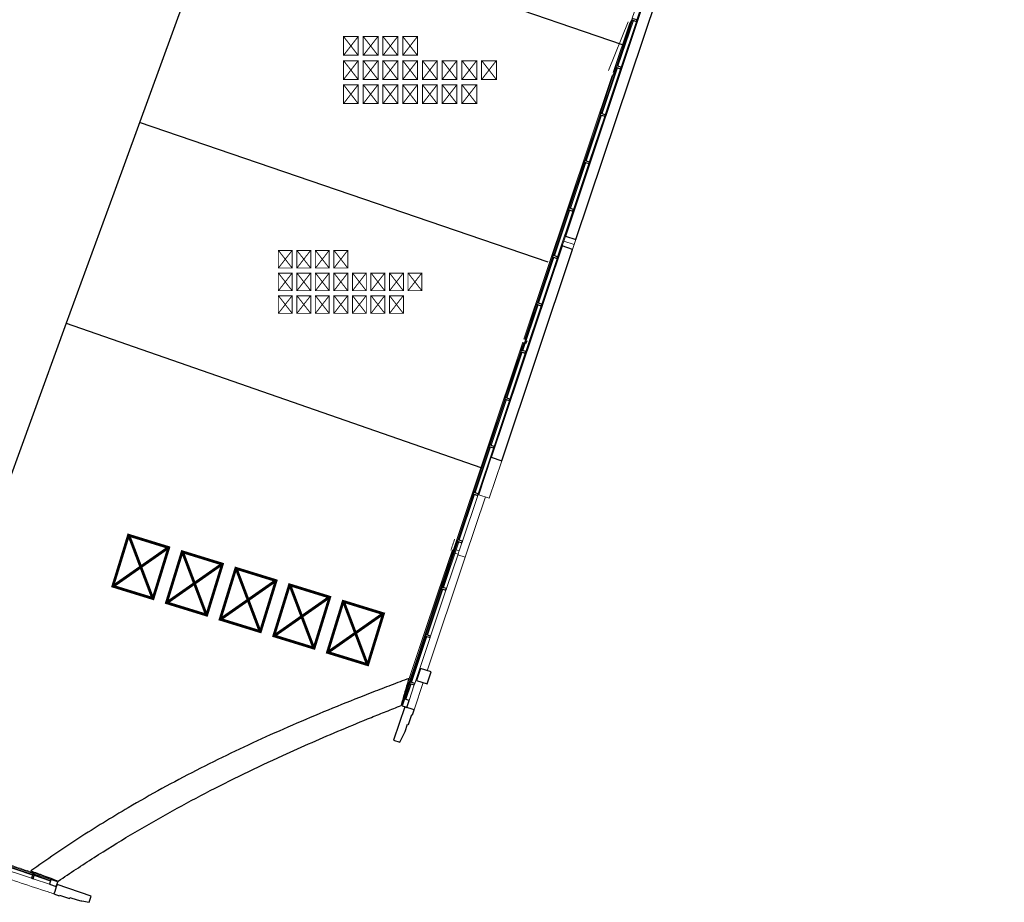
# Model space of a CAD drawing. Header units: millimetres. Extents: x 1512 to 2105, y 794 to 1149.
# Tile 225 of 256: x 1848 to 1878, y 828 to 854. Entities that reach past the tile are written whole.
import ezdxf

# ---------------------------------------------------------------- set-up
doc = ezdxf.new("R2010")
doc.units = ezdxf.units.MM
for name, color, linetype, lineweight in [('A-FLOR', 192, 'Continuous', 9), ('A-GENM', 13, 'Continuous', 9), ('A-GLAZ-CURT', 52, 'Continuous', 9), ('A-GLAZ-CWMG', 51, 'Continuous', 9), ('A-WALL', 113, 'Continuous', 9)]:
    doc.layers.add(name, color=color, linetype=linetype, lineweight=lineweight)
doc.styles.get("Standard").update_dxf_attribs({"font": 'arial.ttf'})

# ---------------------------------------------------------------- blocks, each defined once
blk = doc.blocks.new('Generic Models 2 - Generic Models 2-140614-دوم')
at = {"layer": 'A-GENM'}
for p, q in [((-95.907, -1.665), (-95.929, -1.657)), ((-99.856, -13.461), (-99.209, -11.635)), ((-101.071, -16.894), (-99.856, -13.461)), ((-99.856, -13.461), (-100.08, -13.382)), ((-101.49, -18.078), (-101.198, -17.254))]:
    blk.add_line(p, q, dxfattribs=at)
at = {"layer": 'A-GENM', "lineweight": 25}
for p, q in [((-101.773, -17.978), (-102.131, -18.99)), ((-101.49, -18.078), (-101.773, -17.978)), ((-101.668, -18.521), (-101.563, -18.224)), ((-101.563, -18.224), (-101.544, -18.23)), ((-101.544, -18.23), (-101.49, -18.078)), ((-101.777, -18.735), (-101.698, -18.51)), ((-101.698, -18.51), (-101.668, -18.521)), ((-101.941, -19.057), (-101.777, -18.735)), ((-102.131, -18.99), (-101.941, -19.057)), ((-111.421, -23.579), (-112.45, -23.215)), ((-112.551, -23.497), (-112.394, -23.553)), ((-112.394, -23.553), (-112.388, -23.534)), ((-112.388, -23.534), (-112.085, -23.641)), ((-112.085, -23.641), (-112.074, -23.611)), ((-112.074, -23.611), (-111.846, -23.692)), ((-111.488, -23.769), (-111.421, -23.579))]:
    blk.add_line(p, q, dxfattribs=at)
at = {"layer": 'A-GENM', "lineweight": 25, "flags": 128}
blk.add_lwpolyline([(-112.45, -23.215), (-112.476, -23.285), (-112.501, -23.356), (-112.526, -23.427), (-112.551, -23.497)], dxfattribs=at)
at = {"layer": 'A-GENM'}
blk.add_open_spline([(-117.613, -21.705), (-117.477, -21.754), (-117.204, -21.85), (-116.797, -21.994), (-116.389, -22.139), (-115.982, -22.283), (-115.574, -22.427), (-115.168, -22.571), (-114.761, -22.715), (-114.219, -22.907), (-113.542, -23.146), (-112.941, -23.359), (-112.611, -23.476), (-112.551, -23.497)], degree=3, knots=[0, 0, 0, 0, 0.0316805, 0.0633609, 0.0950414, 0.1267218, 0.1584023, 0.1900827, 0.2217632, 0.2534436, 0.3168045, 0.3801654, 0.3942433, 0.3942433, 0.3942433, 0.3942433], dxfattribs=at)
blk.add_open_spline([(-112.45, -23.215), (-112.452, -23.214), (-112.453, -23.214), (-112.455, -23.213)], degree=3, dxfattribs=at)
at = {"layer": 'A-GENM', "lineweight": 25}
blk.add_open_spline([(-111.846, -23.692), (-111.798, -23.702), (-111.679, -23.728), (-111.56, -23.753), (-111.488, -23.769)], degree=3, knots=[0, 0, 0, 0, 0.4, 1, 1, 1, 1], dxfattribs=at)
blk = doc.blocks.new('Generic Models 3 - Generic Models 3-147078-دوم')
at = {"layer": 'A-GENM', "lineweight": 25}
for p, q in [((-83.82, 32.477), (-84.596, 30.285)), ((-83.502, 32.364), (-83.82, 32.477)), ((-84.278, 30.173), (-83.502, 32.364)), ((-84.596, 30.285), (-84.278, 30.173)), ((-89.212, 17.247), (-91.134, 11.818)), ((-90.816, 11.705), (-88.894, 17.135)), ((-88.894, 17.135), (-89.212, 17.247)), ((-91.134, 11.818), (-90.816, 11.705)), ((-91.208, 11.608), (-92.304, 8.513)), ((-91.986, 8.401), (-90.89, 11.495)), ((-90.89, 11.495), (-91.208, 11.608)), ((-92.304, 8.513), (-91.986, 8.401)), ((-92.372, 8.319), (-93.684, 4.614)), ((-93.366, 4.502), (-92.054, 8.207)), ((-92.054, 8.207), (-92.372, 8.319)), ((-93.684, 4.614), (-93.366, 4.502)), ((-93.758, 4.405), (-96.64, -3.735)), ((-96.322, -3.848), (-93.44, 4.292)), ((-93.44, 4.292), (-93.758, 4.405)), ((-96.64, -3.735), (-96.322, -3.848)), ((-96.745, -4.032), (-99.011, -10.432)), ((-98.693, -10.544), (-96.427, -4.145)), ((-96.427, -4.145), (-96.745, -4.032)), ((-99.011, -10.432), (-98.693, -10.544)), ((-101.273, -16.823), (-101.4, -17.182)), ((-100.955, -16.935), (-101.273, -16.823)), ((-101.082, -17.295), (-100.955, -16.935)), ((-101.4, -17.182), (-101.082, -17.295))]:
    blk.add_line(p, q, dxfattribs=at)
at = {"layer": 'A-GENM'}
for p, q in [((-89.212, 17.247), (-84.596, 30.285)), ((-84.278, 30.173), (-88.894, 17.135)), ((-91.208, 11.608), (-91.134, 11.818)), ((-90.816, 11.705), (-90.89, 11.495)), ((-92.372, 8.319), (-92.304, 8.513)), ((-91.986, 8.401), (-92.054, 8.207)), ((-93.758, 4.405), (-93.684, 4.614)), ((-93.366, 4.502), (-93.44, 4.292)), ((-96.745, -4.032), (-96.693, -3.886)), ((-96.693, -3.886), (-96.64, -3.735)), ((-96.375, -3.999), (-96.693, -3.886)), ((-96.322, -3.848), (-96.375, -3.999)), ((-96.375, -3.999), (-96.427, -4.145)), ((-99.411, -11.564), (-99.011, -10.432)), ((-98.693, -10.544), (-99.093, -11.676)), ((-99.093, -11.676), (-99.411, -11.564))]:
    blk.add_line(p, q, dxfattribs=at)
blk = doc.blocks.new('Rectangular Mullion - 50 x 150mm-137294-دوم')
at = {"layer": 'A-GLAZ-CWMG'}
for p, q in [((-100.186, -13.234), (-100.214, -13.313)), ((-100.214, -13.313), (-100.19, -13.322)), ((-100.167, -13.33), (-100.073, -13.363)), ((-100.045, -13.284), (-100.073, -13.363))]:
    blk.add_line(p, q, dxfattribs=at)
blk = doc.blocks.new('System Panel - Glazed-137465-دوم')
at = {"layer": 'A-GLAZ-CURT', "lineweight": 18}
for p, q in [((0.736, 0.049), (0.237, 0.049)), ((0.237, 0.049), (0.237, 0.025)), ((0.237, 0.025), (0.736, 0.025)), ((0.736, 0.025), (0.736, 0.049))]:
    blk.add_line(p, q, dxfattribs=at)
blk = doc.blocks.new('System Panel - Glazed-137466-دوم')
at = {"layer": 'A-GLAZ-CURT', "lineweight": 18}
for p, q in [((0.736, 0.049), (-0.736, 0.049)), ((-0.736, 0.049), (-0.736, 0.025)), ((-0.736, 0.025), (0.736, 0.025)), ((0.736, 0.025), (0.736, 0.049))]:
    blk.add_line(p, q, dxfattribs=at)
blk = doc.blocks.new('System Panel - Glazed-137467-دوم')
at = {"layer": 'A-GLAZ-CURT', "lineweight": 18}
for p, q in [((0.736, 0.049), (-0.736, 0.049)), ((-0.736, 0.049), (-0.736, 0.024)), ((-0.736, 0.024), (0.736, 0.024)), ((0.736, 0.024), (0.736, 0.049))]:
    blk.add_line(p, q, dxfattribs=at)
blk = doc.blocks.new('System Panel - Glazed-137468-دوم')
at = {"layer": 'A-GLAZ-CURT', "lineweight": 18}
for p, q in [((0.736, 0.049), (-0.736, 0.049)), ((-0.736, 0.049), (-0.736, 0.025)), ((-0.736, 0.025), (0.736, 0.025)), ((0.736, 0.025), (0.736, 0.049))]:
    blk.add_line(p, q, dxfattribs=at)
blk = doc.blocks.new('System Panel - Glazed-137446-دوم')
at = {"layer": 'A-GLAZ-CURT', "lineweight": 18}
for p, q in [((0.736, 0.049), (-0.736, 0.049)), ((-0.736, 0.049), (-0.736, 0.024)), ((-0.736, 0.024), (0.736, 0.024)), ((0.736, 0.024), (0.736, 0.049))]:
    blk.add_line(p, q, dxfattribs=at)
blk = doc.blocks.new('Rectangular Mullion - 50 x 150mm-137314-دوم')
at = {"layer": 'A-GLAZ-CWMG'}
for p, q in [((-101.616, -17.272), (-101.782, -17.743)), ((-101.474, -17.322), (-101.641, -17.793))]:
    blk.add_line(p, q, dxfattribs=at)
at = {"layer": 'A-GLAZ-CWMG', "lineweight": 25}
for p, q in [((-101.782, -17.743), (-101.855, -17.949)), ((-101.855, -17.949), (-101.714, -17.999)), ((-101.641, -17.793), (-101.782, -17.743)), ((-101.714, -17.999), (-101.641, -17.793))]:
    blk.add_line(p, q, dxfattribs=at)
blk = doc.blocks.new('Rectangular Mullion - 50 x 150mm-V1-دوم')
at = {"layer": 'A-GLAZ-CWMG'}
for p, q in [((-101.108, -15.837), (-101.599, -17.225)), ((-100.966, -15.887), (-101.458, -17.275))]:
    blk.add_line(p, q, dxfattribs=at)
blk = doc.blocks.new('Rectangular Mullion - 50 x 150mm-137315-دوم')
at = {"layer": 'A-GLAZ-CWMG'}
for p, q in [((-100.6, -14.403), (-101.091, -15.79)), ((-100.459, -14.453), (-100.95, -15.84))]:
    blk.add_line(p, q, dxfattribs=at)
blk = doc.blocks.new('Rectangular Mullion - 50 x 150mm-137316-دوم')
at = {"layer": 'A-GLAZ-CWMG'}
for p, q in [((-100.214, -13.313), (-100.583, -14.356)), ((-100.073, -13.363), (-100.442, -14.406)), ((-100.19, -13.322), (-100.214, -13.313)), ((-100.073, -13.363), (-100.167, -13.33))]:
    blk.add_line(p, q, dxfattribs=at)
blk = doc.blocks.new('Rectangular Mullion - 50 x 150mm-137329-دوم')
at = {"layer": 'A-GLAZ-CWMG'}
for p, q in [((-100.178, -13.21), (-100.186, -13.234)), ((-100.036, -13.26), (-100.045, -13.284))]:
    blk.add_line(p, q, dxfattribs=at)
blk = doc.blocks.new('Rectangular Mullion - 50 x 150mm-137355-دوم')
at = {"layer": 'A-GLAZ-CWMG'}
for p, q in [((-100.178, -13.21), (-100.092, -12.968)), ((-99.951, -13.018), (-100.036, -13.26)), ((-100.178, -13.21), (-100.154, -13.218)), ((-100.13, -13.227), (-100.036, -13.26))]:
    blk.add_line(p, q, dxfattribs=at)
blk = doc.blocks.new('Rectangular Mullion - 50 x 150mm-137349-دوم')
at = {"layer": 'A-GLAZ-CWMG'}
for p, q in [((-100.075, -12.921), (-99.584, -11.534)), ((-99.443, -11.584), (-99.934, -12.971))]:
    blk.add_line(p, q, dxfattribs=at)
blk = doc.blocks.new('Rectangular Mullion - 50 x 150mm-V2-دوم')
at = {"layer": 'A-GLAZ-CWMG'}
for p, q in [((-97.931, -6.862), (-97.553, -5.796)), ((-97.412, -5.846), (-97.903, -7.233)), ((-98.044, -7.183), (-97.964, -6.957))]:
    blk.add_line(p, q, dxfattribs=at)
blk = doc.blocks.new('Rectangular Mullion - 50 x 150mm-V3-دوم')
at = {"layer": 'A-GLAZ-CWMG'}
for p, q in [((-94.872, 1.327), (-95.364, -0.061)), ((-95.073, 1.209), (-95.014, 1.377)), ((-95.505, -0.011), (-95.107, 1.114))]:
    blk.add_line(p, q, dxfattribs=at)
blk = doc.blocks.new('Rectangular Mullion - 50 x 150mm-137369-دوم')
at = {"layer": 'A-GLAZ-CWMG', "lineweight": 25}
for p, q in [((-0.025, 0.075), (0.025, 0.075)), ((-0.025, -0.075), (-0.025, 0.075)), ((0.025, 0.075), (0.025, -0.075)), ((0.025, -0.075), (-0.025, -0.075))]:
    blk.add_line(p, q, dxfattribs=at)
blk = doc.blocks.new('Rectangular Mullion - 50 x 150mm-137370-دوم')
at = {"layer": 'A-GLAZ-CWMG', "lineweight": 25}
for p, q in [((-0.025, 0.075), (0.025, 0.075)), ((-0.025, -0.075), (-0.025, 0.075)), ((0.025, 0.075), (0.025, -0.075)), ((0.025, -0.075), (-0.025, -0.075))]:
    blk.add_line(p, q, dxfattribs=at)
blk = doc.blocks.new('Rectangular Mullion - 50 x 150mm-137371-دوم')
at = {"layer": 'A-GLAZ-CWMG', "lineweight": 25}
for p, q in [((-0.025, 0.075), (0.025, 0.075)), ((-0.025, -0.075), (-0.025, 0.075)), ((0.025, 0.075), (0.025, -0.075)), ((0.025, -0.075), (-0.025, -0.075))]:
    blk.add_line(p, q, dxfattribs=at)
blk = doc.blocks.new('Rectangular Mullion - 50 x 150mm-137391-دوم')
at = {"layer": 'A-GLAZ-CWMG', "lineweight": 25}
for p, q in [((-0.025, 0.075), (0.025, 0.075)), ((-0.025, -0.075), (-0.025, 0.075)), ((0.025, 0.075), (0.025, -0.075)), ((0.025, -0.075), (-0.025, -0.075))]:
    blk.add_line(p, q, dxfattribs=at)
blk = doc.blocks.new('System Panel - Glazed-153704-دوم')
at = {"layer": 'A-GLAZ-CURT', "lineweight": 18}
for p, q in [((0.732, 0.049), (-0.732, 0.049)), ((-0.732, 0.049), (-0.732, 0.024)), ((-0.732, 0.024), (0.732, 0.024)), ((0.732, 0.024), (0.732, 0.049))]:
    blk.add_line(p, q, dxfattribs=at)
blk = doc.blocks.new('System Panel - Glazed-153705-دوم')
at = {"layer": 'A-GLAZ-CURT', "lineweight": 18}
for p, q in [((-0.208, 0.049), (-0.732, 0.049)), ((-0.732, 0.049), (-0.732, 0.024)), ((-0.732, 0.024), (-0.208, 0.024)), ((-0.208, 0.024), (-0.208, 0.049))]:
    blk.add_line(p, q, dxfattribs=at)
blk = doc.blocks.new('Rectangular Mullion - 50 x 150mm-153579-دوم')
at = {"layer": 'A-GLAZ-CWMG'}
for p, q in [((-113.179, -22.864), (-114.559, -22.375)), ((-113.229, -23.005), (-114.609, -22.517))]:
    blk.add_line(p, q, dxfattribs=at)
blk = doc.blocks.new('Rectangular Mullion - 50 x 150mm-153580-دوم')
at = {"layer": 'A-GLAZ-CWMG'}
for p, q in [((-112.687, -23.197), (-113.182, -23.022)), ((-112.637, -23.056), (-113.132, -22.881))]:
    blk.add_line(p, q, dxfattribs=at)
at = {"layer": 'A-GLAZ-CWMG', "lineweight": 25}
for p, q in [((-112.637, -23.056), (-112.687, -23.197)), ((-112.426, -23.131), (-112.637, -23.056)), ((-112.687, -23.197), (-112.476, -23.272)), ((-112.476, -23.272), (-112.426, -23.131))]:
    blk.add_line(p, q, dxfattribs=at)
blk = doc.blocks.new('Rectangular Mullion - 50 x 150mm-153632-دوم')
at = {"layer": 'A-GLAZ-CWMG', "lineweight": 25}
for p, q in [((-0.025, 0.075), (0.025, 0.075)), ((-0.025, -0.075), (-0.025, 0.075)), ((0.025, 0.075), (0.025, -0.075)), ((0.025, -0.075), (-0.025, -0.075))]:
    blk.add_line(p, q, dxfattribs=at)

msp = doc.modelspace()

# ---------------------------------------------------------------- linework, layer by layer
for p, q in [((1866.672, 853.61), (1854.452, 857.786)), ((1864.409, 846.987), (1851.959, 851.241)), ((1851.175, 849.09), (1849.732, 845.129)), ((1849.732, 845.129), (1845.957, 834.771)), ((1849.732, 845.129), (1862.358, 840.733))]:
    msp.add_line(p, q)
at = {"layer": 'A-FLOR'}
for p, q in [((1866.842, 854.301), (1866.246, 852.82)), ((1866.388, 852.763), (1866.896, 854.28)), ((1863.668, 844.643), (1866.356, 852.668)), ((1861.512, 838.207), (1863.636, 844.549))]:
    msp.add_line(p, q, dxfattribs=at)
at = {"layer": 'A-WALL', "lineweight": 25}
for p, q in [((1856.069, 862.518), (1851.175, 849.09)), ((1866.913, 854.272), (1866.951, 854.365)), ((1866.379, 852.658), (1866.416, 852.751)), ((1863.729, 844.515), (1863.763, 844.609))]:
    msp.add_line(p, q, dxfattribs=at)
at = {"layer": 'A-WALL'}
msp.add_line((1861.512, 838.207), (1861.488, 838.135), dxfattribs=at)
at = {"layer": 'A-WALL', "flags": 128}
for points in [[(1861.488, 838.135), (1861.099, 836.974), (1860.71, 835.813), (1860.321, 834.652), (1859.932, 833.491)], [(1860.171, 834.318), (1860.61, 835.622), (1861.049, 836.926), (1861.488, 838.23)]]:
    msp.add_lwpolyline(points, dxfattribs=at)
at = {"layer": 'A-WALL'}
for points in [[(1861.444, 838.218), (1861.482, 838.331), (1861.519, 838.444), (1861.557, 838.557)], [(1861.488, 838.135), (1861.488, 838.146), (1861.488, 838.167), (1861.488, 838.198), (1861.488, 838.22), (1861.488, 838.23)]]:
    msp.add_open_spline(points, degree=3, dxfattribs=at)
at = {"layer": 'A-WALL', "lineweight": 25}
for points, knots in [([(1860.171, 834.318), (1859.987, 834.249), (1859.619, 834.11), (1858.886, 833.828), (1857.974, 833.465), (1856.886, 833.012), (1855.807, 832.538), (1854.738, 832.041), (1853.682, 831.518), (1852.641, 830.967), (1851.701, 830.434), (1850.86, 829.927), (1850.113, 829.454), (1849.377, 828.965), (1848.894, 828.628), (1848.654, 828.457)], [0, 0, 0, 0, 0.045455, 0.090909, 0.181818, 0.272727, 0.363636, 0.454545, 0.545455, 0.636364, 0.727273, 0.795455, 0.863636, 0.931818, 1, 1, 1, 1]), ([(1859.932, 833.491), (1859.967, 833.614), (1860.047, 833.89), (1860.126, 834.165), (1860.171, 834.318)], [0, 0, 0, 0, 0.444444, 1, 1, 1, 1]), ([(1849.488, 828.144), (1849.668, 828.267), (1850.029, 828.51), (1850.759, 828.985), (1851.685, 829.558), (1852.817, 830.211), (1853.968, 830.83), (1855.136, 831.417), (1856.22, 831.927), (1857.214, 832.372), (1858.115, 832.758), (1858.87, 833.069), (1859.476, 833.312), (1859.78, 833.432), (1859.932, 833.491)], [0, 0, 0, 0, 0.055556, 0.111111, 0.222222, 0.333333, 0.444444, 0.555556, 0.666667, 0.75, 0.833333, 0.916667, 0.958333, 1, 1, 1, 1]), ([(1848.654, 828.457), (1848.778, 828.411), (1849.056, 828.307), (1849.333, 828.203), (1849.488, 828.144)], [0, 0, 0, 0, 0.444444, 1, 1, 1, 1])]:
    msp.add_open_spline(points, degree=3, knots=knots, dxfattribs=at)
at = {"layer": 'A-WALL'}
msp.add_open_spline([(1849.488, 828.144), (1849.347, 828.191), (1849.135, 828.262), (1848.853, 828.357), (1848.641, 828.428), (1848.429, 828.499), (1848.218, 828.57), (1848.006, 828.641), (1847.794, 828.712), (1847.582, 828.783), (1847.37, 828.854), (1847.158, 828.925), (1846.946, 828.996), (1846.734, 829.067), (1846.522, 829.138), (1846.309, 829.209), (1846.133, 829.268), (1845.991, 829.316), (1845.849, 829.363), (1845.672, 829.422), (1845.46, 829.493), (1845.247, 829.565), (1845.034, 829.636), (1844.75, 829.731), (1844.538, 829.803), (1844.396, 829.85)], degree=3, knots=[0, 0, 0, 0, 0.083333, 0.125, 0.166667, 0.208333, 0.25, 0.291667, 0.333333, 0.375, 0.416667, 0.458333, 0.5, 0.541667, 0.583333, 0.625, 0.666667, 0.6875, 0.708333, 0.75, 0.791667, 0.833333, 0.875, 0.916667, 1, 1, 1, 1], dxfattribs=at)

# ---------------------------------------------------------------- block references
at = {"layer": 'A-GENM', "rotation": 0.975769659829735}
for name in ['Generic Models 2 - Generic Models 2-140614-دوم', 'Generic Models 3 - Generic Models 3-147078-دوم']:
    msp.add_blockref(name, (1961.491, 853.164), dxfattribs=at)
at = {"layer": 'A-GLAZ-CURT'}
for name, p, rotation in [('System Panel - Glazed-137446-دوم', (1866.788, 853.644), 71.48084497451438), ('System Panel - Glazed-137446-دوم', (1866.305, 852.201), 71.48084497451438), ('System Panel - Glazed-137446-دوم', (1865.821, 850.758), 71.48084497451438), ('System Panel - Glazed-137446-دوم', (1865.338, 849.315), 71.48084497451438), ('System Panel - Glazed-137446-دوم', (1864.855, 847.872), 71.48084497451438), ('System Panel - Glazed-137446-دوم', (1864.371, 846.429), 71.48084497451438), ('System Panel - Glazed-137446-دوم', (1863.888, 844.986), 71.48084497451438), ('System Panel - Glazed-137446-دوم', (1863.405, 843.543), 71.48084497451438), ('System Panel - Glazed-137446-دوم', (1862.921, 842.1), 71.48084497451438), ('System Panel - Glazed-137446-دوم', (1862.438, 840.657), 71.48084497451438), ('System Panel - Glazed-137446-دوم', (1861.955, 839.214), 71.48084497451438), ('System Panel - Glazed-137468-دوم', (1861.471, 837.771), 71.48084497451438), ('System Panel - Glazed-137467-دوم', (1860.988, 836.328), 71.48084497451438), ('System Panel - Glazed-137466-دوم', (1860.505, 834.885), 71.48084497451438), ('System Panel - Glazed-137465-دوم', (1860.021, 833.442), 71.48084497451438), ('System Panel - Glazed-153704-دوم', (1848, 828.537), 341.4808449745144), ('System Panel - Glazed-153705-دوم', (1849.436, 828.056), 341.4808449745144)]:
    msp.add_blockref(name, p, dxfattribs=dict(at, rotation=rotation))
at = {"layer": 'A-GLAZ-CWMG', "rotation": 0.975769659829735}
for name, p in [('Rectangular Mullion - 50 x 150mm-137349-دوم', (1966.807, 869.036)), ('Rectangular Mullion - 50 x 150mm-137349-دوم', (1966.324, 867.593)), ('Rectangular Mullion - 50 x 150mm-V3-دوم', (1961.491, 853.164)), ('Rectangular Mullion - 50 x 150mm-137349-دوم', (1965.357, 864.707)), ('Rectangular Mullion - 50 x 150mm-137349-دوم', (1964.874, 863.264)), ('Rectangular Mullion - 50 x 150mm-137349-دوم', (1964.391, 861.822)), ('Rectangular Mullion - 50 x 150mm-137349-دوم', (1963.907, 860.379)), ('Rectangular Mullion - 50 x 150mm-V2-دوم', (1961.491, 853.164)), ('Rectangular Mullion - 50 x 150mm-137349-دوم', (1962.941, 857.493)), ('Rectangular Mullion - 50 x 150mm-137349-دوم', (1962.457, 856.05)), ('Rectangular Mullion - 50 x 150mm-137349-دوم', (1961.974, 854.607)), ('Rectangular Mullion - 50 x 150mm-137349-دوم', (1961.491, 853.164)), ('Rectangular Mullion - 50 x 150mm-137355-دوم', (1961.491, 853.164)), ('Rectangular Mullion - 50 x 150mm-137316-دوم', (1961.491, 853.164)), ('Rectangular Mullion - 50 x 150mm-137294-دوم', (1961.491, 853.164)), ('Rectangular Mullion - 50 x 150mm-137329-دوم', (1961.491, 853.164)), ('Rectangular Mullion - 50 x 150mm-137315-دوم', (1961.491, 853.164)), ('Rectangular Mullion - 50 x 150mm-V1-دوم', (1961.491, 853.164)), ('Rectangular Mullion - 50 x 150mm-137314-دوم', (1961.491, 853.164)), ('Rectangular Mullion - 50 x 150mm-153579-دوم', (1961.491, 853.164)), ('Rectangular Mullion - 50 x 150mm-153580-دوم', (1961.491, 853.164))]:
    msp.add_blockref(name, p, dxfattribs=at)
at = {"layer": 'A-GLAZ-CWMG', "extrusion": (0, 0, -1)}
for name, p, rotation in [('Rectangular Mullion - 50 x 150mm-137391-دوم', (-1867.03, 854.365), 108.5191550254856), ('Rectangular Mullion - 50 x 150mm-137391-دوم', (-1866.546, 852.922), 108.5191550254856), ('Rectangular Mullion - 50 x 150mm-137391-دوم', (-1866.063, 851.479), 108.5191550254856), ('Rectangular Mullion - 50 x 150mm-137391-دوم', (-1865.58, 850.036), 108.5191550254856), ('Rectangular Mullion - 50 x 150mm-137391-دوم', (-1865.096, 848.593), 108.5191550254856), ('Rectangular Mullion - 50 x 150mm-137391-دوم', (-1864.613, 847.15), 108.5191550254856), ('Rectangular Mullion - 50 x 150mm-137391-دوم', (-1864.13, 845.707), 108.5191550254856), ('Rectangular Mullion - 50 x 150mm-137391-دوم', (-1863.646, 844.265), 108.5191550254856), ('Rectangular Mullion - 50 x 150mm-137391-دوم', (-1863.163, 842.822), 108.5191550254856), ('Rectangular Mullion - 50 x 150mm-137391-دوم', (-1862.68, 841.379), 108.5191550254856), ('Rectangular Mullion - 50 x 150mm-137391-دوم', (-1862.196, 839.936), 108.5191550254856), ('Rectangular Mullion - 50 x 150mm-137391-دوم', (-1861.713, 838.493), 108.5191550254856), ('Rectangular Mullion - 50 x 150mm-137371-دوم', (-1861.23, 837.05), 108.5191550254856), ('Rectangular Mullion - 50 x 150mm-137370-دوم', (-1860.746, 835.607), 108.5191550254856), ('Rectangular Mullion - 50 x 150mm-137369-دوم', (-1860.263, 834.164), 108.5191550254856), ('Rectangular Mullion - 50 x 150mm-153632-دوم', (-1848.718, 828.297), 198.5191550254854)]:
    msp.add_blockref(name, p, dxfattribs=dict(at, rotation=rotation))

# ---------------------------------------------------------------- texts
at = {"attachment_point": 1}
for s, insert, char_height in [('{\\fArial|b0|i0|c178|p34;سایت اینترنتی خواهران}', (1858.097, 853.784), 0.44047), ('{\\fArial|b0|i0|c178|p34;سایت اینترنتی برادران}', (1856.117, 847.278), 0.41356)]:
    msp.add_mtext_dynamic_manual_height_columns(s, width=2.18013, gutter_width=12.5, heights=[0], dxfattribs=dict(at, insert=insert, char_height=char_height))
at = {"insert": (1851.36, 838.541), "char_height": 1.2535, "attachment_point": 1, "rotation": 342.8745}
msp.add_mtext_dynamic_manual_height_columns('{\\fArial|b0|i0|c178|p34;ایبوک}', width=4.53694, gutter_width=12.5, heights=[0], dxfattribs=at)

doc.saveas('drawing.dxf')
